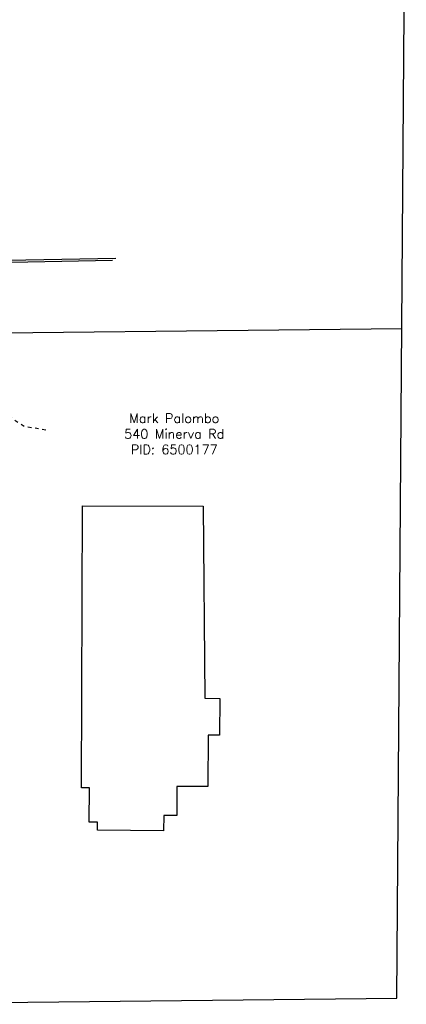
# Model space of a CAD drawing. Extents: x 2300122 to 2305194, y 360020 to 364238.
# Tile 84 of 93: x 2304722 to 2304837, y 362061 to 362355. Entities that reach past the tile are written whole.
import ezdxf

# ---------------------------------------------------------------- set-up
doc = ezdxf.new("R2010")
doc.units = 0
doc.header["$LTSCALE"] = 20
doc.header["$MEASUREMENT"] = 0
for name, pattern in [('OhDOT_USTN5', [0.11, 0.055, -0.055]), ('ohelecex', [0]), ('ohteleex', [0])]:
    doc.linetypes.add(name, pattern=pattern)
for name, color, linetype in [('BD_X_Building', 231, 'Continuous'), ('DV_X_Property_Line', 7, 'Continuous'), ('PV_X_Driveway', 7, 'OhDOT_USTN5'), ('SV_X_Text_Name', 7, 'Continuous'), ('UT_X_Overhead_Electric', 1, 'ohelecex'), ('UT_X_Overhead_Telecom', 30, 'ohteleex')]:
    doc.layers.add(name, color=color, linetype=linetype)
doc.styles.add('Simplex Normal (0.14)', font='Simplex.shx')

msp = doc.modelspace()

# ---------------------------------------------------------------- linework, layer by layer
at = {"layer": 'BD_X_Building', "flags": 128}
msp.add_lwpolyline([(2304740.52, 362126.13), (2304740.81, 362210.31), (2304776.83, 362210.18), (2304777.33, 362152.85), (2304781.79, 362152.81), (2304781.71, 362141.77), (2304778.33, 362141.79), (2304778.21, 362126.44), (2304768.96, 362126.52), (2304768.89, 362117.78), (2304765.01, 362117.81), (2304764.97, 362113.28), (2304745.26, 362113.43), (2304745.27, 362115.79), (2304742.78, 362115.8), (2304742.85, 362126.11)], close=True, dxfattribs=at)
at = {"layer": 'DV_X_Property_Line'}
for points in [[(2304834.59, 362063.23), (2304837.4, 362438.22)], [(2304670.75, 362261.43), (2304836.09, 362263.22)], [(2304669.37, 362061.43), (2304834.59, 362063.23)]]:
    msp.add_lwpolyline(points, dxfattribs=at)
at = {"layer": 'PV_X_Driveway', "flags": 128}
msp.add_lwpolyline([(2304678.04, 362288.26), (2304696.4, 362260.3), (2304706.05, 362247.43), (2304712.48, 362241), (2304723.45, 362234.09), (2304730.26, 362232.96)], dxfattribs=at)
at = {"layer": 'UT_X_Overhead_Electric', "flags": 128}
msp.add_lwpolyline([(2304648.58, 362281.68), (2304749.7, 362283.7)], dxfattribs=at)
at = {"layer": 'UT_X_Overhead_Telecom', "flags": 128}
msp.add_lwpolyline([(2304648.67, 362282.41), (2304750.77, 362284.29)], dxfattribs=at)

# ---------------------------------------------------------------- texts
at = {"layer": 'SV_X_Text_Name', "insert": (2304768.16, 362231.78), "char_height": 2.8, "width": 77.9146, "attachment_point": 5, "style": 'Simplex Normal (0.14)'}
msp.add_mtext('\\pxqc;Mark Palombo\\P540 Minerva Rd\\PPID: 6500177', dxfattribs=at)

doc.saveas('drawing.dxf')
